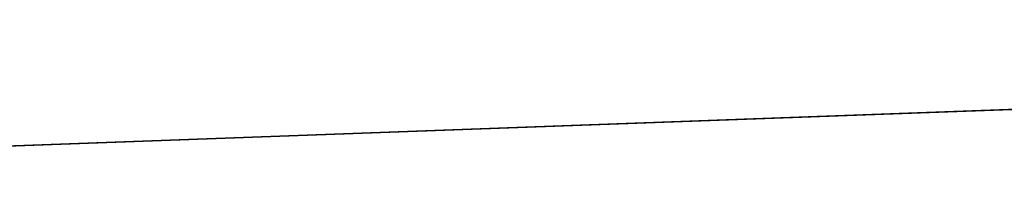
# Model space of a CAD drawing. Extents: x -643 to 643, y -622 to 664.
# Tile 165 of 256: x 10.04 to 20.08, y -599 to -597.34. Entities that reach past the tile are written whole.
import ezdxf

# ---------------------------------------------------------------- set-up
doc = ezdxf.new("R2010")
doc.units = 0
doc.layers.get('0').update_dxf_attribs({"color": 13, "linetype": 'CONTINUOUS'})

# ---------------------------------------------------------------- blocks, each defined once
blk = doc.blocks.new('__721__001')
for p, q in [((45.257, -597.344, 26.5), (0, -598.998, 26.5)), ((0, -598.998, 28.5), (45.257, -597.344, 28.5)), ((45.257, -597.344, 7.5), (0, -598.998, 7.5)), ((0, -598.998, 5.5), (45.257, -597.344, 5.5))]:
    blk.add_line(p, q)
at = {"color": 8}
mesh = blk.add_polyface(dxfattribs=at)
corners = [(0, -598.998, 28.5), (45.257, -597.344, 26.5), (0, -598.998, 26.5), (45.257, -597.344, 28.5)]
mesh.append_faces([[corners[k] for k in face] for face in [(0, 1, 2), (1, 0, 3)]], dxfattribs={"vtx0": -1, "color": 8})
mesh = blk.add_polyface(dxfattribs=at)
corners = [(0, -598.998, 7.5), (45.257, -597.344, 5.5), (0, -598.998, 5.5), (45.257, -597.344, 7.5)]
mesh.append_faces([[corners[k] for k in face] for face in [(0, 1, 2), (1, 0, 3)]], dxfattribs={"vtx0": -1, "color": 8})
blk = doc.blocks.new('SKP1AAB')
blk.add_blockref('__721__001', (0, 0))

msp = doc.modelspace()

# ---------------------------------------------------------------- block references
msp.add_blockref('SKP1AAB', (0, 0))

doc.saveas('drawing.dxf')
